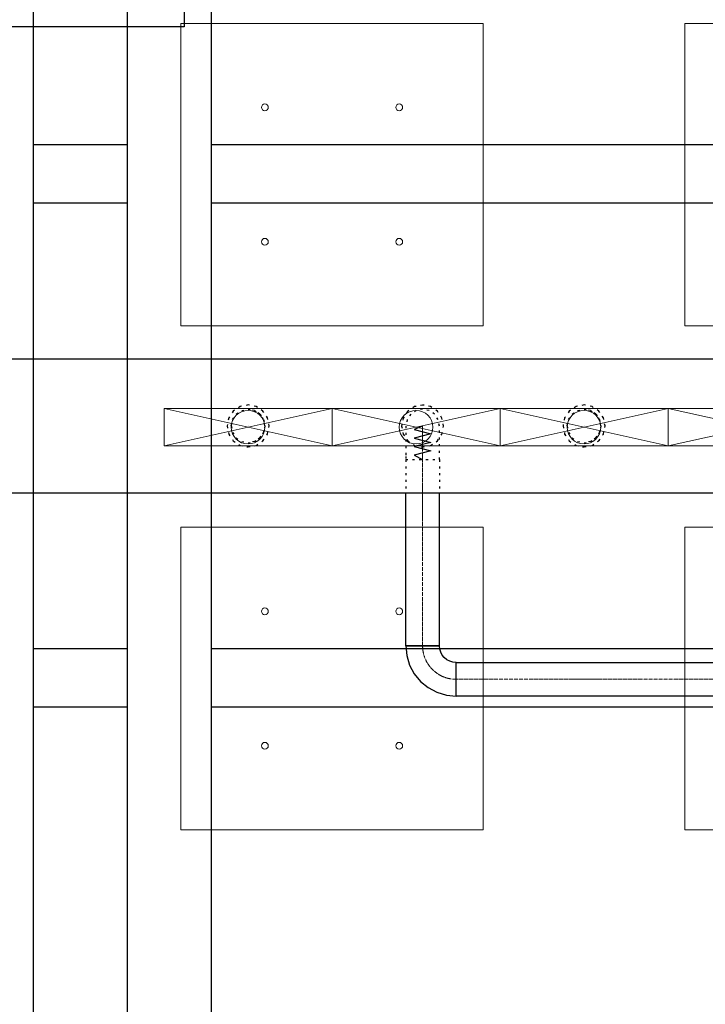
# Model space of a CAD drawing. Header units: centimetres. Extents: x -228435 to 46820, y -89367 to 152985.
# Tile 76 of 256: x -34900 to -30818, y 22561 to 28422. Entities that reach past the tile are written whole.
import ezdxf

# ---------------------------------------------------------------- set-up
doc = ezdxf.new("R2010")
doc.units = ezdxf.units.CM
doc.header["$LTSCALE"] = 50
for name, pattern in [('CADVENT_CENTERLINE', [9.9, 7.4, -1, 0.5, -1]), ('CADVENT_HIDDEN', [0.8, 0.25, -0.55]), ('Kondygnacja  -0_5$0$HIDDEN', [9.525, 6.35, -3.175]), ('Kondygnacja  -0_5$0$HIDDEN2', [4.7625, 3.175, -1.5875]), ('Osie rzutów$0$DASHDOT2', [12.7, 6.35, -3.175, 0, -3.175])]:
    doc.linetypes.add(name, pattern=pattern)
for name, color, linetype in [('01-103-Went PP_poziom-0_5$0$L_Nawiew', 250, 'Continuous'), ('bgde-nawiewEXP', 250, 'Continuous'), ('bgde-nawiewHIDDEN', 250, 'Continuous'), ('Kondygnacja  -0_5$0$ARCH_KONSTR_POWYŻEJ RZUTU', 8, 'Kondygnacja  -0_5$0$HIDDEN'), ('Kondygnacja  -0_5$0$ARCH_KONSTR_POWYŻEJ RZUTU_IST', 8, 'Kondygnacja  -0_5$0$HIDDEN2'), ('Kondygnacja  -0_5$0$ARCH_KONSTRUKCJA_NIEWIDOCZNA', 8, 'Continuous'), ('Kondygnacja  -0_5$0$ARCH_OKŁADZINA', 8, 'Continuous'), ('Kondygnacja  -0_5$0$ARCH_SŁUPY', 8, 'Continuous'), ('Osie rzutów$0$ARCH_INFO_OSIE_IST', 8, 'Osie rzutów$0$DASHDOT2'), ('Osie rzutów$0$ARCH_INFO_OSIE_OPISY_IST', 8, 'Continuous')]:
    doc.layers.add(name, color=color, linetype=linetype)
for name, color, linetype, lineweight in [('bgde-nawiewCEN', 7, 'Continuous', 13), ('bgde_nawiewnik', 11, 'Continuous', 5), ('SU Lampy kwadratowe  -05$0$ARCH_SUFITY_PODWIESZANE', 8, 'Continuous', 9)]:
    doc.layers.add(name, color=color, linetype=linetype, lineweight=lineweight)
pattern_1 = [(45, (-1133.3117, -3177.9858), (-0.6735192, 0.6735192), [])]

# ---------------------------------------------------------------- blocks, each defined once
blk = doc.blocks.new('Osie rzutów')
at = {"layer": 'Osie rzutów$0$ARCH_INFO_OSIE_IST', "ltscale": 10}
for p, q in [((8660, 12510), (8660, 4623.26)), ((4436.04, 6800), (15156.54, 6800))]:
    blk.add_line(p, q, dxfattribs=at)
blk = doc.blocks.new('SU Lampy kwadratowe  -05$0$moduł sufitu')
at = {"layer": 'SU Lampy kwadratowe  -05$0$ARCH_SUFITY_PODWIESZANE'}
for points in [[(60, -60), (240, -60), (240, -240), (60, -240)], [(360, -60), (540, -60), (540, -240), (360, -240)], [(60, -360), (240, -360), (240, -540), (60, -540)], [(360, -360), (540, -360), (540, -540), (360, -540)]]:
    blk.add_lwpolyline(points, close=True, dxfattribs=at)
for centre in [(110, -110), (190, -110), (410, -110), (490, -110), (110, -190), (190, -190), (410, -190), (490, -190), (110, -410), (190, -410), (410, -410), (490, -410), (110, -490), (190, -490), (410, -490), (490, -490)]:
    blk.add_circle(centre, 2, dxfattribs=at)
blk = doc.blocks.new('SU Lampy kwadratowe  -05')
at = {"layer": 'SU Lampy kwadratowe  -05$0$ARCH_SUFITY_PODWIESZANE'}
blk.add_blockref('SU Lampy kwadratowe  -05$0$moduł sufitu', (8660, 7400), dxfattribs=at)
blk = doc.blocks.new('Kondygnacja  -0_5$0$słup_kwadrat')
at = {"layer": 'Kondygnacja  -0_5$0$ARCH_SŁUPY', "lineweight": 40}
h = blk.add_hatch(dxfattribs=at)
h.set_pattern_fill('ANSI31', color=256, scale=0.3, style=0)
h.set_pattern_definition(pattern_1)
h.paths.add_polyline_path([(36, 34), (39, 34), (39, 84), (36, 84)])
h = blk.add_hatch(dxfattribs=at)
h.set_pattern_fill('ANSI31', color=256, scale=0.3, style=0)
h.set_pattern_definition(pattern_1)
h.paths.add_polyline_path([(89, 80), (89, 83), (39, 83), (39, 80)])
h = blk.add_hatch(dxfattribs=at)
h.set_pattern_fill('ANSI31', color=256, scale=0.3, style=0)
h.set_pattern_definition(pattern_1)
h.paths.add_polyline_path([(89, 34), (92, 34), (92, 84), (89, 84)])
h = blk.add_hatch(dxfattribs=at)
h.set_pattern_fill('ANSI31', color=256, scale=0.3, style=0)
h.set_pattern_definition(pattern_1)
h.paths.add_polyline_path([(89, 57.5), (89, 60.5), (39, 60.5), (39, 57.5)])
h = blk.add_hatch(dxfattribs=at)
h.set_pattern_fill('ANSI31', color=256, scale=0.3, style=0)
h.set_pattern_definition(pattern_1)
h.paths.add_polyline_path([(89, 35), (89, 38), (39, 38), (39, 35)])
at = {"layer": 'Kondygnacja  -0_5$0$ARCH_KONSTRUKCJA_NIEWIDOCZNA'}
blk.add_lwpolyline([(119, 109), (119, 9), (9, 9), (9, 109)], close=True, dxfattribs=at)
for points in [[(36, 109), (36, 84)], [(39, 109), (39, 84)], [(62.5, 109), (62.5, 83)], [(65.5, 109), (65.5, 83)], [(89, 109), (89, 84)], [(92, 109), (92, 84)], [(9, 83), (36, 83)], [(92, 83), (119, 83)], [(9, 80), (36, 80)], [(92, 80), (119, 80)], [(9, 60.5), (36, 60.5)], [(92, 60.5), (119, 60.5)], [(9, 57.5), (36, 57.5)], [(92, 57.5), (119, 57.5)], [(9, 38), (36, 38)], [(92, 38), (119, 38)], [(9, 35), (36, 35)], [(36, 34), (36, 9)], [(39, 34), (39, 9)], [(62.5, 35), (62.5, 9)], [(65.49, 35), (65.49, 9)], [(89, 34), (89, 9)], [(92, 35), (119, 35)], [(92, 34), (92, 9)]]:
    blk.add_lwpolyline(points, dxfattribs=at)
at = {"layer": 'Kondygnacja  -0_5$0$ARCH_OKŁADZINA'}
blk.add_lwpolyline([(2, 121), (126, 121), (126, -3), (2, -3)], close=True, dxfattribs=at)
at = {"layer": 'Kondygnacja  -0_5$0$ARCH_SŁUPY', "lineweight": 40}
for p, q in [((39, 60.5), (89, 60.5)), ((89, 57.5), (39, 57.5))]:
    blk.add_line(p, q, dxfattribs=at)
at = {"layer": 'Kondygnacja  -0_5$0$ARCH_SŁUPY', "lineweight": 50, "const_width": 3}
blk.add_lwpolyline([(28.5, 94.5), (99.5, 94.5), (99.5, 23.5), (28.5, 23.5)], close=True, dxfattribs=at)
at = {"layer": 'Kondygnacja  -0_5$0$ARCH_SŁUPY', "lineweight": 40}
for points in [[(36, 84), (39, 84), (39, 34), (36, 34)], [(89, 84), (92, 84), (92, 34), (89, 34)]]:
    blk.add_lwpolyline(points, close=True, dxfattribs=at)
for points in [[(89, 83), (39, 83)], [(39, 80), (89, 80)], [(89, 38), (39, 38)], [(39, 35), (89, 35)]]:
    blk.add_lwpolyline(points, dxfattribs=at)
blk = doc.blocks.new('Kondygnacja  -0_5$0$konstrukcja istniejąca -0.5')
at = {"layer": 'Kondygnacja  -0_5$0$ARCH_KONSTR_POWYŻEJ RZUTU_IST', "ltscale": 10}
blk.add_line((8632, 7375), (8632, 6225), dxfattribs=at)
for points in [[(8688, 7375), (8688, 6225)], [(8738, 7375), (8738, 6225)], [(8632, 7267.89), (8688, 7267.89)], [(8738, 7267.89), (9782, 7267.89)], [(8688, 7232.89), (8632, 7232.89)], [(9782, 7232.89), (8738, 7232.89)], [(8632, 6967.89), (8688, 6967.89)], [(8738, 6967.89), (9782, 6967.89)], [(8688, 6932.89), (8632, 6932.89)], [(9782, 6932.89), (8738, 6932.89)]]:
    blk.add_lwpolyline(points, dxfattribs=at)
blk = doc.blocks.new('A$C066D7839')
at = {"layer": 'bgde_nawiewnik'}
for p, q in [((-50, -11.15), (-50, 11.15)), ((-50, 11.15), (50, 11.15)), ((-50, -11.15), (50, 11.15)), ((50, -11.15), (-50, 11.15)), ((50, 11.15), (50, -11.15)), ((50, -11.15), (-50, -11.15))]:
    blk.add_line(p, q, dxfattribs=at)
blk.add_circle((0, 0), 10, dxfattribs=at)

msp = doc.modelspace()

# ---------------------------------------------------------------- linework, layer by layer
at = {"layer": 'bgde-nawiewCEN', "linetype": 'CADVENT_CENTERLINE', "ltscale": 0.06}
for p, q in [((-32501.144, 26002.459), (-32501.144, 26002.933)), ((-32501.144, 26001.333), (-32501.144, 26002.459)), ((-32501.144, 25999.14), (-32501.144, 26001.333)), ((-32501.144, 25995.526), (-32501.144, 25999.14)), ((-32501.144, 25990.133), (-32501.144, 25995.526)), ((-32501.144, 25982.607), (-32501.144, 25990.133)), ((-32501.144, 25972.592), (-32501.144, 25982.607)), ((-32501.144, 25959.733), (-32501.144, 25972.592)), ((-32501.144, 25943.674), (-32501.144, 25959.733)), ((-32501.144, 25924.059), (-32501.144, 25943.674)), ((-32501.144, 25900.533), (-32501.144, 25924.059)), ((-32501.144, 25872.74), (-32501.144, 25900.533)), ((-32501.144, 25821.629), (-32501.144, 25872.74)), ((-32501.144, 25802.933), (-32501.144, 25821.629)), ((-32501.144, 24695.218), (-32501.144, 25802.933)), ((-30062.915, 24495.218), (-32301.144, 24495.218))]:
    msp.add_line(p, q, dxfattribs=at)
at = {"layer": 'bgde-nawiewCEN', "linetype": 'CADVENT_CENTERLINE', "ltscale": 0.06, "extrusion": (0, 0, -1)}
msp.add_arc((32301.144, 24695.218), 200, 270, 0, dxfattribs=at)
at = {"layer": 'bgde-nawiewEXP', "linetype": 'Continuous'}
for points in [[(-40588.801, 26403.234), (10635.702, 26403.234), (10635.702, 25603.234), (-40588.801, 25603.234)], [(-32601.144, 24695.218), (-32401.144, 24695.218), (-32401.144, 25603.234)], [(-32601.144, 24695.218), (-32601.144, 25603.234)]]:
    msp.add_lwpolyline(points, dxfattribs=at)
for points in [[(-32601.144, 24695.218), (-32595.38, 24636.691), (-32578.308, 24580.413), (-32550.585, 24528.547), (-32513.276, 24483.086), (-32467.816, 24445.777), (-32415.949, 24418.054), (-32359.672, 24400.982), (-32301.144, 24395.218), (-32301.144, 24595.218), (-32320.653, 24597.14), (-32339.413, 24602.83), (-32356.701, 24612.071), (-32371.855, 24624.507), (-32384.291, 24639.661), (-32393.532, 24656.95), (-32399.223, 24675.709), (-32401.144, 24695.218), (-32593.532, 24695.218)], [(-32301.144, 24395.218), (-32301.144, 24595.218), (-30062.915, 24595.218), (-30062.915, 24395.218)]]:
    msp.add_lwpolyline(points, close=True, dxfattribs=at)
at = {"layer": 'bgde-nawiewHIDDEN', "linetype": 'CADVENT_HIDDEN'}
for points in [[(-33665.003, 26003.234), (-33655.488, 25955.399), (-33628.391, 25914.846), (-33587.838, 25887.749), (-33540.003, 25878.234), (-33492.167, 25887.749), (-33451.614, 25914.846), (-33424.518, 25955.399), (-33415.003, 26003.234), (-33424.518, 26051.069), (-33451.614, 26091.622), (-33492.167, 26118.719), (-33540.003, 26128.234), (-33587.838, 26118.719), (-33628.391, 26091.622), (-33655.488, 26051.069)], [(-33665.003, 26003.234), (-33655.488, 25955.399), (-33628.391, 25914.846), (-33587.838, 25887.749), (-33540.003, 25878.234), (-33492.167, 25887.749), (-33451.614, 25914.846), (-33424.518, 25955.399), (-33415.003, 26003.234), (-33424.518, 26051.069), (-33451.614, 26091.622), (-33492.167, 26118.719), (-33540.003, 26128.234), (-33587.838, 26118.719), (-33628.391, 26091.622), (-33655.488, 26051.069)], [(-32626.144, 26002.933), (-32616.629, 25955.098), (-32589.533, 25914.545), (-32548.98, 25887.448), (-32501.144, 25877.933), (-32453.309, 25887.448), (-32412.756, 25914.545), (-32385.66, 25955.098), (-32376.144, 26002.933), (-32385.66, 26050.768), (-32412.756, 26091.321), (-32453.309, 26118.418), (-32501.144, 26127.933), (-32548.98, 26118.418), (-32589.533, 26091.321), (-32616.629, 26050.768)], [(-32626.144, 26002.933), (-32616.629, 25955.098), (-32589.533, 25914.545), (-32548.98, 25887.448), (-32501.144, 25877.933), (-32453.309, 25887.448), (-32412.756, 25914.545), (-32385.66, 25955.098), (-32376.144, 26002.933), (-32385.66, 26050.768), (-32412.756, 26091.321), (-32453.309, 26118.418), (-32501.144, 26127.933), (-32548.98, 26118.418), (-32589.533, 26091.321), (-32616.629, 26050.768)], [(-32601.144, 25802.933), (-32401.144, 25802.933), (-32401.144, 26002.933), (-32408.757, 26041.201), (-32430.434, 26073.644), (-32462.876, 26095.321), (-32501.144, 26102.933), (-32539.413, 26095.321), (-32571.855, 26073.644), (-32593.532, 26041.201), (-32601.144, 26002.933), (-32601.144, 25821.629)], [(-31665.003, 26003.234), (-31655.488, 25955.399), (-31628.391, 25914.846), (-31587.838, 25887.749), (-31540.003, 25878.234), (-31492.167, 25887.749), (-31451.614, 25914.846), (-31424.518, 25955.399), (-31415.003, 26003.234), (-31424.518, 26051.069), (-31451.614, 26091.622), (-31492.167, 26118.719), (-31540.003, 26128.234), (-31587.838, 26118.719), (-31628.391, 26091.622), (-31655.488, 26051.069)], [(-31665.003, 26003.234), (-31655.488, 25955.399), (-31628.391, 25914.846), (-31587.838, 25887.749), (-31540.003, 25878.234), (-31492.167, 25887.749), (-31451.614, 25914.846), (-31424.518, 25955.399), (-31415.003, 26003.234), (-31424.518, 26051.069), (-31451.614, 26091.622), (-31492.167, 26118.719), (-31540.003, 26128.234), (-31587.838, 26118.719), (-31628.391, 26091.622), (-31655.488, 26051.069)]]:
    msp.add_lwpolyline(points, close=True, dxfattribs=at)
for points in [[(-33640.003, 26003.234), (-33632.391, 26041.502), (-33610.713, 26073.945), (-33578.271, 26095.622), (-33540.003, 26103.234), (-33501.734, 26095.622), (-33469.292, 26073.945), (-33447.615, 26041.502), (-33440.003, 26003.234), (-33447.615, 25964.966), (-33469.292, 25932.523), (-33501.734, 25910.846)], [(-33640.003, 26003.234), (-33632.391, 26041.502), (-33610.713, 26073.945), (-33578.271, 26095.622), (-33540.003, 26103.234), (-33501.734, 26095.622)], [(-33640.003, 26003.234), (-33632.391, 25964.966), (-33610.713, 25932.523), (-33578.271, 25910.846), (-33540.003, 25903.234), (-33501.734, 25910.846), (-33469.292, 25932.523), (-33447.615, 25964.966), (-33440.003, 26003.234), (-33447.615, 26041.502), (-33469.292, 26073.945), (-33501.734, 26095.622), (-33540.003, 26103.234)], [(-31640.003, 26003.234), (-31632.391, 26041.502), (-31610.713, 26073.945), (-31578.271, 26095.622), (-31540.003, 26103.234), (-31501.734, 26095.622), (-31469.292, 26073.945), (-31447.615, 26041.502), (-31440.003, 26003.234), (-31447.615, 25964.966), (-31469.292, 25932.523)], [(-31640.003, 26003.234), (-31632.391, 26041.502), (-31610.713, 26073.945), (-31578.271, 26095.622), (-31540.003, 26103.234), (-31501.734, 26095.622)], [(-31501.734, 25910.846), (-31469.292, 25932.523), (-31447.615, 25964.966), (-31440.003, 26003.234), (-31447.615, 26041.502), (-31469.292, 26073.945), (-31501.734, 26095.622), (-31540.003, 26103.234)], [(-33640.003, 26003.234), (-33632.391, 25964.966), (-33610.713, 25932.523), (-33578.271, 25910.846), (-33540.003, 25903.234), (-33501.734, 25910.846)], [(-31640.003, 26003.234), (-31632.391, 25964.966), (-31610.713, 25932.523), (-31578.271, 25910.846), (-31540.003, 25903.234), (-31501.734, 25910.846)], [(-31640.003, 26003.234), (-31632.391, 25964.966), (-31610.713, 25932.523), (-31578.271, 25910.846), (-31540.003, 25903.234), (-31501.734, 25910.846), (-31469.292, 25932.523)], [(-31469.292, 25932.523), (-31447.615, 25964.966)], [(-33501.734, 25910.846), (-33540.003, 25903.234)], [(-33501.734, 25910.846), (-33469.292, 25932.523)], [(-31501.734, 25910.846), (-31540.003, 25903.234)], [(-31469.292, 25932.523), (-31501.734, 25910.846)], [(-32601.144, 25802.933), (-32401.144, 25802.933), (-32401.144, 25603.234)], [(-32601.144, 25802.933), (-32601.144, 25603.234)]]:
    msp.add_lwpolyline(points, dxfattribs=at)
at = {"layer": 'bgde-nawiewHIDDEN'}
for points in [[(-33540.003, 26003.234), (-33540.003, 26003.234)], [(-32501.144, 26002.933), (-32551.144, 25981.635), (-32451.144, 25956.274), (-32551.144, 25931.053), (-32451.144, 25905.768), (-32551.144, 25880.233), (-32451.144, 25854.874), (-32551.144, 25829.415), (-32501.144, 25802.933)], [(-31540.003, 26003.234), (-31540.003, 26003.234)]]:
    msp.add_lwpolyline(points, dxfattribs=at)

# ---------------------------------------------------------------- block references
at = {"layer": '01-103-Went PP_poziom-0_5$0$L_Nawiew', "xscale": 10, "yscale": 10, "zscale": 10}
for p in [(-33540, 25996.041, 37.183), (-32540, 25996.041, -1152.817), (-31540, 25996.041, -1152.817), (-30540, 25996.041, -1152.817)]:
    msp.add_blockref('A$C066D7839', p, dxfattribs=at)
at = {"layer": 'Kondygnacja  -0_5$0$ARCH_KONSTR_POWYŻEJ RZUTU', "xscale": 10, "yscale": 10, "zscale": 10}
msp.add_blockref('Kondygnacja  -0_5$0$konstrukcja istniejąca -0.5', (-121140, -45000), dxfattribs=at)
at = {"layer": 'Kondygnacja  -0_5$0$ARCH_SŁUPY', "xscale": 10, "yscale": 10, "zscale": 10}
msp.add_blockref('Kondygnacja  -0_5$0$słup_kwadrat', (-35180, 28410), dxfattribs=at)
at = {"layer": 'Osie rzutów$0$ARCH_INFO_OSIE_OPISY_IST', "xscale": 10, "yscale": 10, "zscale": 10}
msp.add_blockref('Osie rzutów', (-121140, -45000), dxfattribs=at)
at = {"layer": 'SU Lampy kwadratowe  -05$0$ARCH_SUFITY_PODWIESZANE', "xscale": 10, "yscale": 10, "zscale": 10}
msp.add_blockref('SU Lampy kwadratowe  -05', (-121140, -45000), dxfattribs=at)

doc.saveas('drawing.dxf')
